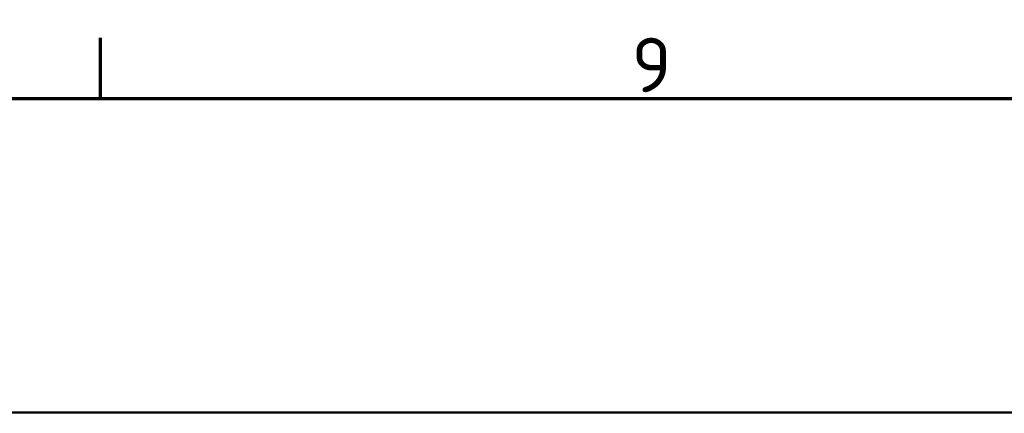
# Model space of a CAD drawing. Header units: millimetres. Extents: x 0 to 5104, y -184 to 1188.
# Tile 79 of 221: x 410 to 537, y 1108 to 1158. Entities that reach past the tile are written whole.
import ezdxf

# ---------------------------------------------------------------- set-up
doc = ezdxf.new("R2010")
doc.units = ezdxf.units.MM
doc.header["$LTSCALE"] = 2
doc.layers.get('0').update_dxf_attribs({"lineweight": 25})
doc.layers.add('Rahmen (ISO)', color=7, linetype='Continuous', lineweight=70)
doc.layers.add('Sichtbar (ISO)', color=7, linetype='Continuous', lineweight=50)
doc.styles.add('Notiztext (DIN)', font='isocpeur.ttf')

# ---------------------------------------------------------------- blocks, each defined once
blk = doc.blocks.new('Ränder Vorgaberahmen')
at = {"layer": 'Rahmen (ISO)'}
blk.add_line((210.25, 574), (210.25, 577.9), dxfattribs=at)
at = {"layer": 'Rahmen (ISO)', "flags": 128}
blk.add_lwpolyline([(20, 20), (20, 574), (821, 574), (821, 20), (20, 20)], dxfattribs=at)
at = {"layer": 'Rahmen (ISO)', "insert": (244.37, 574.4), "char_height": 3.5, "attachment_point": 7, "style": 'Notiztext (DIN)'}
blk.add_mtext('9', dxfattribs=at)

msp = doc.modelspace()

# ---------------------------------------------------------------- linework, layer by layer
at = {"layer": 'Sichtbar (ISO)'}
msp.add_line((225.98, 1107.68), (643.98, 1107.68), dxfattribs=at)

# ---------------------------------------------------------------- block references
at = {"xscale": 2, "yscale": 2, "zscale": 2}
msp.add_blockref('Ränder Vorgaberahmen', (0, 0), dxfattribs=at)

doc.saveas('drawing.dxf')
